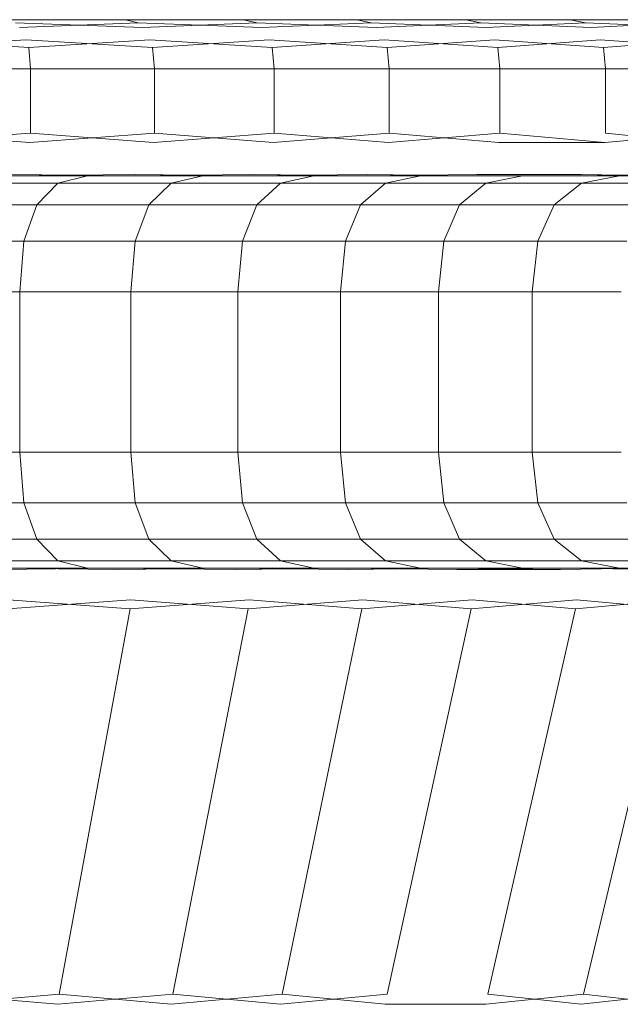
# Model space of a CAD drawing. Header units: millimetres. Extents: x 0 to 3102, y -513 to 108.
# Tile 8 of 32: x 410.74 to 415.22, y 100.48 to 107.82. Entities that reach past the tile are written whole.
import ezdxf

# ---------------------------------------------------------------- set-up
doc = ezdxf.new("R2010")
doc.units = ezdxf.units.MM
doc.layers.add('CI282602M_dwg', color=8, linetype='Continuous', lineweight=9)

# ---------------------------------------------------------------- blocks, each defined once
blk = doc.blocks.new('CI282602M_dwg-300031-Południe')
at = {"color": 18, "lineweight": 9}
for p, q in [((410.6183, 107.8195), (411.5284, 107.8195)), ((411.5284, 107.8195), (410.6183, 107.8195)), ((411.6557, 107.7621), (410.7059, 107.7966)), ((410.7372, 107.7621), (411.6222, 107.7966)), ((411.5284, 107.8195), (411.6222, 107.7966)), ((411.5284, 107.8195), (412.4074, 107.8195)), ((412.4074, 107.8195), (411.5284, 107.8195)), ((411.5284, 107.8195), (411.6222, 107.7966)), ((412.5428, 107.7621), (411.6222, 107.7966)), ((411.6557, 107.7621), (412.5071, 107.7966)), ((412.4074, 107.8195), (412.5071, 107.7966)), ((412.4074, 107.8195), (413.2539, 107.8195)), ((413.2539, 107.8195), (412.4074, 107.8195)), ((412.4074, 107.8195), (412.5071, 107.7966)), ((413.397, 107.7621), (412.5071, 107.7966)), ((412.5428, 107.7621), (413.3594, 107.7966)), ((413.2539, 107.8195), (413.3594, 107.7966)), ((413.2539, 107.8195), (414.0666, 107.8195)), ((414.0666, 107.8195), (413.2539, 107.8195)), ((413.2539, 107.8195), (413.3594, 107.7966)), ((414.2172, 107.7621), (413.3594, 107.7966)), ((413.397, 107.7621), (414.1776, 107.7966)), ((414.0666, 107.8195), (414.1776, 107.7966)), ((414.0666, 107.8195), (414.844, 107.8195)), ((414.844, 107.8195), (414.0666, 107.8195)), ((414.0666, 107.8195), (414.1776, 107.7966)), ((415.0017, 107.7621), (414.1776, 107.7966)), ((414.2172, 107.7621), (414.9602, 107.7966)), ((414.844, 107.8195), (414.9602, 107.7966)), ((414.844, 107.8195), (415.5849, 107.8195)), ((415.5849, 107.8195), (414.844, 107.8195)), ((414.844, 107.8195), (414.9602, 107.7966)), ((415.7494, 107.7621), (414.9602, 107.7966)), ((415.0017, 107.7621), (415.7061, 107.7966)), ((410.806, 107.613), (409.835, 107.6704)), ((409.8524, 107.613), (410.7872, 107.6704)), ((411.7294, 107.613), (410.7872, 107.6704)), ((410.806, 107.613), (411.7093, 107.6704)), ((412.6212, 107.613), (411.7093, 107.6704)), ((411.7294, 107.613), (412.5998, 107.6704)), ((413.4799, 107.613), (412.5998, 107.6704)), ((412.6212, 107.613), (413.4573, 107.6704)), ((414.3044, 107.613), (413.4573, 107.6704)), ((413.4799, 107.613), (414.2806, 107.6704)), ((415.093, 107.613), (414.2806, 107.6704)), ((414.3044, 107.613), (415.0681, 107.6704)), ((415.8446, 107.613), (415.0681, 107.6704)), ((415.093, 107.613), (415.8186, 107.6704)), ((410.806, 107.613), (410.8185, 107.4524)), ((410.806, 107.613), (410.8185, 107.4524)), ((411.7294, 107.613), (411.7428, 107.4524)), ((411.7294, 107.613), (411.7428, 107.4524)), ((412.6212, 107.613), (412.6354, 107.4524)), ((412.6212, 107.613), (412.6354, 107.4524)), ((413.4799, 107.613), (413.495, 107.4524)), ((413.4799, 107.613), (413.495, 107.4524)), ((414.3044, 107.613), (414.3202, 107.4524)), ((414.3044, 107.613), (414.3202, 107.4524)), ((415.093, 107.613), (415.1096, 107.4524)), ((415.093, 107.613), (415.1096, 107.4524)), ((410.8185, 107.4524), (409.864, 107.4524)), ((409.8641, 107.4524), (410.8185, 107.4524)), ((410.8185, 107.4524), (411.7428, 107.4524)), ((411.7428, 107.4524), (410.8185, 107.4524)), ((410.8185, 107.4524), (410.8185, 106.9725)), ((410.8185, 107.4524), (410.8185, 106.9725)), ((411.7428, 107.4524), (412.6354, 107.4524)), ((412.6354, 107.4524), (411.7428, 107.4524)), ((411.7428, 107.4524), (411.7428, 106.9725)), ((411.7428, 107.4524), (411.7428, 106.9725)), ((412.6354, 107.4524), (413.495, 107.4524)), ((413.495, 107.4524), (412.6354, 107.4524)), ((412.6354, 107.4524), (412.6354, 106.9725)), ((412.6354, 107.4524), (412.6354, 106.9725)), ((413.495, 107.4524), (414.3202, 107.4524)), ((414.3202, 107.4524), (413.495, 107.4524)), ((413.495, 107.4524), (413.495, 106.9725)), ((413.495, 107.4524), (413.495, 106.9725)), ((414.3202, 107.4524), (415.1096, 107.4524)), ((415.1096, 107.4524), (414.3202, 107.4524)), ((414.3202, 107.4524), (414.3202, 106.9725)), ((414.3202, 107.4524), (414.3202, 106.9725)), ((415.1096, 107.4524), (415.8619, 107.4524)), ((415.8619, 107.4524), (415.1096, 107.4524)), ((415.1096, 107.4524), (415.1096, 106.9725)), ((415.1096, 107.4524), (415.1096, 106.9725)), ((409.8591, 106.9031), (410.8185, 106.9725)), ((410.8131, 106.9031), (409.864, 106.9725)), ((410.8131, 106.9031), (411.7428, 106.9725)), ((411.737, 106.9031), (410.8185, 106.9725)), ((411.737, 106.9031), (412.6354, 106.9725)), ((412.6292, 106.9031), (411.7428, 106.9725)), ((412.6293, 106.9031), (413.495, 106.9725)), ((413.4885, 106.9031), (412.6354, 106.9725)), ((413.4885, 106.9031), (414.3202, 106.9725)), ((414.3134, 106.9031), (413.495, 106.9725)), ((415.1025, 106.9031), (414.3202, 106.9725)), ((415.1025, 106.9031), (415.8619, 106.9725)), ((415.8544, 106.9031), (415.1096, 106.9725)), ((414.3134, 106.9031), (415.1025, 106.9031)), ((411.0223, 106.6015), (410.1458, 106.6015)), ((410.1458, 106.6015), (411.0223, 106.6015)), ((411.2431, 106.6555), (410.3521, 106.6555)), ((410.3521, 106.6555), (411.2431, 106.6555)), ((410.6457, 106.6555), (411.5982, 106.6654)), ((411.5577, 106.6555), (410.6835, 106.6654)), ((411.0223, 106.6015), (410.8646, 106.4395)), ((410.8647, 106.4395), (411.0223, 106.6015)), ((411.0223, 106.6015), (411.2431, 106.6555)), ((411.2431, 106.6555), (411.0223, 106.6015)), ((411.8688, 106.6015), (411.0223, 106.6015)), ((411.0223, 106.6015), (411.8688, 106.6015)), ((412.1036, 106.6555), (411.2431, 106.6555)), ((411.2431, 106.6555), (412.1036, 106.6555)), ((411.5577, 106.6555), (412.4816, 106.6654)), ((412.4386, 106.6555), (411.5982, 106.6654)), ((411.7011, 106.4395), (411.8688, 106.6015)), ((411.8688, 106.6015), (411.7011, 106.4395)), ((411.8688, 106.6015), (412.1036, 106.6555)), ((412.1036, 106.6555), (411.8688, 106.6015)), ((412.684, 106.6015), (411.8688, 106.6015)), ((411.8688, 106.6015), (412.684, 106.6015)), ((412.9322, 106.6555), (412.1036, 106.6555)), ((412.1036, 106.6555), (412.9322, 106.6555)), ((412.4386, 106.6555), (413.3324, 106.6654)), ((413.2869, 106.6555), (412.4816, 106.6654)), ((412.5067, 106.4395), (412.684, 106.6015)), ((412.684, 106.6015), (412.5067, 106.4395)), ((412.684, 106.6015), (412.9322, 106.6555)), ((412.9322, 106.6555), (412.684, 106.6015)), ((413.4665, 106.6015), (412.684, 106.6015)), ((412.684, 106.6015), (413.4665, 106.6015)), ((413.7277, 106.6555), (412.9322, 106.6555)), ((412.9322, 106.6555), (413.7277, 106.6555)), ((413.28, 106.4395), (413.4665, 106.6015)), ((413.4665, 106.6015), (413.28, 106.4395)), ((413.2869, 106.6555), (414.1492, 106.6654)), ((414.1013, 106.6555), (413.3324, 106.6654)), ((413.4665, 106.6015), (413.7277, 106.6555)), ((413.7277, 106.6555), (413.4665, 106.6015)), ((414.2151, 106.6015), (413.4665, 106.6015)), ((413.4665, 106.6015), (414.2151, 106.6015)), ((414.4886, 106.6555), (413.7277, 106.6555)), ((413.7277, 106.6555), (414.4886, 106.6555)), ((414.0197, 106.4395), (414.2151, 106.6015)), ((414.2151, 106.6015), (414.0197, 106.4395)), ((414.1492, 106.6654), (414.9305, 106.6654)), ((414.9305, 106.6654), (414.1492, 106.6654)), ((414.2151, 106.6015), (414.4886, 106.6555)), ((414.4886, 106.6555), (414.2151, 106.6015)), ((414.9285, 106.6015), (414.2151, 106.6015)), ((414.2151, 106.6015), (414.9285, 106.6015)), ((415.2138, 106.6555), (414.4886, 106.6555)), ((414.4886, 106.6555), (415.2138, 106.6555)), ((414.7247, 106.4395), (414.9285, 106.6015)), ((414.9285, 106.6015), (414.7247, 106.4395)), ((414.8803, 106.6555), (415.6751, 106.6654)), ((414.9285, 106.6015), (415.2138, 106.6555)), ((415.2138, 106.6555), (414.9285, 106.6015)), ((415.6053, 106.6015), (414.9285, 106.6015)), ((414.9285, 106.6015), (415.6053, 106.6015)), ((415.6227, 106.6555), (414.9305, 106.6654)), ((415.9018, 106.6555), (415.2138, 106.6555)), ((415.2138, 106.6555), (415.9018, 106.6555)), ((410.8647, 106.4395), (409.9985, 106.4395)), ((409.9985, 106.4395), (410.8646, 106.4395)), ((410.77, 106.1694), (410.8647, 106.4395)), ((410.8646, 106.4395), (410.77, 106.1694)), ((410.8646, 106.4395), (411.7011, 106.4395)), ((411.7011, 106.4395), (410.8647, 106.4395)), ((411.6005, 106.1694), (411.7011, 106.4395)), ((411.7011, 106.4395), (411.6005, 106.1694)), ((412.5067, 106.4395), (411.7011, 106.4395)), ((411.7011, 106.4395), (412.5067, 106.4395)), ((412.4003, 106.1694), (412.5067, 106.4395)), ((412.5067, 106.4395), (412.4003, 106.1694)), ((413.28, 106.4395), (412.5067, 106.4395)), ((412.5067, 106.4395), (413.28, 106.4395)), ((413.168, 106.1694), (413.28, 106.4395)), ((413.28, 106.4395), (413.168, 106.1694)), ((414.0197, 106.4395), (413.28, 106.4395)), ((413.28, 106.4395), (414.0197, 106.4395)), ((413.9025, 106.1694), (414.0197, 106.4395)), ((414.0197, 106.4395), (413.9025, 106.1694)), ((414.7247, 106.4395), (414.0197, 106.4395)), ((414.0197, 106.4395), (414.7247, 106.4395)), ((414.6024, 106.1694), (414.7247, 106.4395)), ((414.7247, 106.4395), (414.6024, 106.1694)), ((415.3936, 106.4395), (414.7247, 106.4395)), ((414.7247, 106.4395), (415.3936, 106.4395)), ((409.9101, 106.1694), (410.77, 106.1694)), ((410.77, 106.1694), (409.9101, 106.1694)), ((410.7385, 105.7914), (410.77, 106.1694)), ((410.77, 106.1694), (410.7385, 105.7914)), ((410.77, 106.1694), (411.6005, 106.1694)), ((411.6005, 106.1694), (410.77, 106.1694)), ((411.567, 105.7914), (411.6005, 106.1694)), ((411.6005, 106.1694), (411.567, 105.7914)), ((411.6005, 106.1694), (412.4003, 106.1694)), ((412.4003, 106.1694), (411.6005, 106.1694)), ((412.3648, 105.7914), (412.4003, 106.1694)), ((412.4003, 106.1694), (412.3648, 105.7914)), ((412.4003, 106.1694), (413.168, 106.1694)), ((413.168, 106.1694), (412.4003, 106.1694)), ((413.1307, 105.7914), (413.168, 106.1694)), ((413.168, 106.1694), (413.1307, 105.7914)), ((413.168, 106.1694), (413.9025, 106.1694)), ((413.9025, 106.1694), (413.168, 106.1694)), ((413.8634, 105.7914), (413.9025, 106.1694)), ((413.9025, 106.1694), (413.8634, 105.7914)), ((413.9025, 106.1694), (414.6024, 106.1694)), ((414.6024, 106.1694), (413.9025, 106.1694)), ((414.5617, 105.7914), (414.6024, 106.1694)), ((414.6024, 106.1694), (414.5617, 105.7914)), ((414.6024, 106.1694), (415.2665, 106.1694)), ((415.2665, 106.1694), (414.6024, 106.1694)), ((409.8806, 105.7914), (410.7385, 105.7914)), ((410.7385, 105.7914), (409.8806, 105.7914)), ((410.7385, 105.7914), (411.567, 105.7914)), ((411.567, 105.7914), (410.7385, 105.7914)), ((410.7385, 104.5944), (410.7385, 105.7914)), ((410.7385, 105.7914), (410.7385, 104.5944)), ((411.567, 105.7914), (412.3648, 105.7914)), ((412.3648, 105.7914), (411.567, 105.7914)), ((411.567, 104.5944), (411.567, 105.7914)), ((411.567, 105.7914), (411.567, 104.5944)), ((412.3648, 105.7914), (413.1307, 105.7914)), ((413.1307, 105.7914), (412.3648, 105.7914)), ((412.3648, 104.5944), (412.3648, 105.7914)), ((412.3648, 105.7914), (412.3648, 104.5944)), ((413.1307, 105.7914), (413.8634, 105.7914)), ((413.8634, 105.7914), (413.1307, 105.7914)), ((413.1307, 104.5944), (413.1307, 105.7914)), ((413.1307, 105.7914), (413.1307, 104.5944)), ((413.8634, 105.7914), (414.5617, 105.7914)), ((414.5617, 105.7914), (413.8634, 105.7914)), ((413.8634, 104.5944), (413.8634, 105.7914)), ((413.8634, 105.7914), (413.8634, 104.5944)), ((414.5617, 105.7914), (415.2242, 105.7914)), ((415.2242, 105.7914), (414.5617, 105.7914)), ((414.5617, 104.5944), (414.5617, 105.7914)), ((414.5617, 105.7914), (414.5617, 104.5944)), ((410.7385, 104.5944), (409.8806, 104.5944)), ((409.8806, 104.5944), (410.7385, 104.5944)), ((410.77, 104.2163), (410.7385, 104.5944)), ((411.567, 104.5944), (410.7385, 104.5944)), ((410.7385, 104.5944), (410.77, 104.2163)), ((410.7385, 104.5944), (411.567, 104.5944)), ((411.6005, 104.2163), (411.567, 104.5944)), ((412.3648, 104.5944), (411.567, 104.5944)), ((411.567, 104.5944), (411.6005, 104.2163)), ((411.567, 104.5944), (412.3648, 104.5944)), ((412.4003, 104.2163), (412.3648, 104.5944)), ((413.1307, 104.5944), (412.3648, 104.5944)), ((412.3648, 104.5944), (412.4003, 104.2163)), ((412.3648, 104.5944), (413.1307, 104.5944)), ((413.168, 104.2163), (413.1307, 104.5944)), ((413.8634, 104.5944), (413.1307, 104.5944)), ((413.1307, 104.5944), (413.168, 104.2163)), ((413.1307, 104.5944), (413.8634, 104.5944)), ((413.9025, 104.2163), (413.8634, 104.5944)), ((414.5617, 104.5944), (413.8634, 104.5944)), ((413.8634, 104.5944), (413.9025, 104.2163)), ((413.8634, 104.5944), (414.5617, 104.5944)), ((414.6024, 104.2163), (414.5617, 104.5944)), ((415.2242, 104.5944), (414.5617, 104.5944)), ((414.5617, 104.5944), (414.6024, 104.2163)), ((414.5617, 104.5944), (415.2242, 104.5944)), ((410.77, 104.2163), (409.9101, 104.2163)), ((409.9101, 104.2163), (410.77, 104.2163)), ((410.8647, 103.9462), (410.77, 104.2163)), ((411.6005, 104.2163), (410.77, 104.2163)), ((410.77, 104.2163), (410.8646, 103.9462)), ((410.77, 104.2163), (411.6005, 104.2163)), ((411.7011, 103.9462), (411.6005, 104.2163)), ((412.4003, 104.2163), (411.6005, 104.2163)), ((411.6005, 104.2163), (411.7011, 103.9462)), ((411.6005, 104.2163), (412.4003, 104.2163)), ((412.5067, 103.9462), (412.4003, 104.2163)), ((413.168, 104.2163), (412.4003, 104.2163)), ((412.4003, 104.2163), (412.5067, 103.9462)), ((412.4003, 104.2163), (413.168, 104.2163)), ((413.28, 103.9462), (413.168, 104.2163)), ((413.9025, 104.2163), (413.168, 104.2163)), ((413.168, 104.2163), (413.28, 103.9462)), ((413.168, 104.2163), (413.9025, 104.2163)), ((414.0197, 103.9462), (413.9025, 104.2163)), ((414.6024, 104.2163), (413.9025, 104.2163)), ((413.9025, 104.2163), (414.0197, 103.9462)), ((413.9025, 104.2163), (414.6024, 104.2163)), ((414.7247, 103.9462), (414.6024, 104.2163)), ((415.2665, 104.2163), (414.6024, 104.2163)), ((414.6024, 104.2163), (414.7247, 103.9462)), ((414.6024, 104.2163), (415.2665, 104.2163)), ((410.8647, 103.9462), (409.9985, 103.9462)), ((409.9985, 103.9462), (410.8646, 103.9462)), ((410.8646, 103.9462), (411.0223, 103.7842)), ((410.8646, 103.9462), (411.7011, 103.9462)), ((411.0223, 103.7842), (410.8647, 103.9462)), ((411.7011, 103.9462), (410.8647, 103.9462)), ((411.8688, 103.7842), (411.7011, 103.9462)), ((412.5067, 103.9462), (411.7011, 103.9462)), ((411.7011, 103.9462), (411.8688, 103.7842)), ((411.7011, 103.9462), (412.5067, 103.9462)), ((412.684, 103.7842), (412.5067, 103.9462)), ((413.28, 103.9462), (412.5067, 103.9462)), ((412.5067, 103.9462), (412.684, 103.7842)), ((412.5067, 103.9462), (413.28, 103.9462)), ((413.4665, 103.7842), (413.28, 103.9462)), ((414.0197, 103.9462), (413.28, 103.9462)), ((413.28, 103.9462), (413.4665, 103.7842)), ((413.28, 103.9462), (414.0197, 103.9462)), ((414.2151, 103.7842), (414.0197, 103.9462)), ((414.7247, 103.9462), (414.0197, 103.9462)), ((414.0197, 103.9462), (414.2151, 103.7842)), ((414.0197, 103.9462), (414.7247, 103.9462)), ((414.9285, 103.7842), (414.7247, 103.9462)), ((415.3936, 103.9462), (414.7247, 103.9462)), ((414.7247, 103.9462), (414.9285, 103.7842)), ((414.7247, 103.9462), (415.3936, 103.9462)), ((410.1458, 103.7842), (411.0223, 103.7842)), ((411.0223, 103.7842), (410.1458, 103.7842)), ((411.2431, 103.7302), (411.0223, 103.7842)), ((411.0223, 103.7842), (411.8688, 103.7842)), ((411.0223, 103.7842), (411.2431, 103.7302)), ((411.8688, 103.7842), (411.0223, 103.7842)), ((412.1036, 103.7302), (411.8688, 103.7842)), ((411.8688, 103.7842), (412.684, 103.7842)), ((411.8688, 103.7842), (412.1036, 103.7302)), ((412.684, 103.7842), (411.8688, 103.7842)), ((412.9322, 103.7302), (412.684, 103.7842)), ((412.684, 103.7842), (413.4665, 103.7842)), ((412.684, 103.7842), (412.9322, 103.7302)), ((413.4665, 103.7842), (412.684, 103.7842)), ((413.7277, 103.7302), (413.4665, 103.7842)), ((413.4665, 103.7842), (414.2151, 103.7842)), ((413.4665, 103.7842), (413.7277, 103.7302)), ((414.2151, 103.7842), (413.4665, 103.7842)), ((414.4886, 103.7302), (414.2151, 103.7842)), ((414.2151, 103.7842), (414.9285, 103.7842)), ((414.2151, 103.7842), (414.4886, 103.7302)), ((414.9285, 103.7842), (414.2151, 103.7842)), ((415.2138, 103.7302), (414.9285, 103.7842)), ((414.9285, 103.7842), (415.6053, 103.7842)), ((414.9285, 103.7842), (415.2138, 103.7302)), ((415.6053, 103.7842), (414.9285, 103.7842)), ((410.3521, 103.7302), (411.2431, 103.7302)), ((411.2431, 103.7302), (410.3521, 103.7302)), ((411.4709, 103.7207), (410.5284, 103.7302)), ((411.4322, 103.7302), (410.5646, 103.7207)), ((411.2431, 103.7302), (412.1036, 103.7302)), ((412.1036, 103.7302), (411.2431, 103.7302)), ((412.3462, 103.7207), (411.4322, 103.7302)), ((412.305, 103.7302), (411.4709, 103.7207)), ((412.1036, 103.7302), (412.9322, 103.7302)), ((412.9322, 103.7302), (412.1036, 103.7302)), ((413.1892, 103.7207), (412.305, 103.7302)), ((413.1456, 103.7302), (412.3462, 103.7207)), ((412.9322, 103.7302), (413.7277, 103.7302)), ((413.7277, 103.7302), (412.9322, 103.7302)), ((413.9984, 103.7207), (413.1456, 103.7302)), ((413.9526, 103.7302), (413.1892, 103.7207)), ((413.7277, 103.7302), (414.4886, 103.7302)), ((414.4886, 103.7302), (413.7277, 103.7302)), ((414.7726, 103.7207), (413.9526, 103.7302)), ((414.7726, 103.7207), (413.9984, 103.7207)), ((414.4886, 103.7302), (415.2138, 103.7302)), ((415.2138, 103.7302), (414.4886, 103.7302)), ((415.5103, 103.7207), (414.7246, 103.7302)), ((415.4602, 103.7302), (414.7726, 103.7207)), ((415.2138, 103.7302), (415.9018, 103.7302)), ((415.9018, 103.7302), (415.2138, 103.7302)), ((411.5681, 103.494), (410.6494, 103.4279)), ((411.5617, 103.4279), (410.6554, 103.494)), ((412.4495, 103.494), (411.5617, 103.4279)), ((412.4427, 103.4279), (411.5681, 103.494)), ((413.2984, 103.494), (412.4427, 103.4279)), ((413.2912, 103.4279), (412.4495, 103.494)), ((414.1133, 103.494), (413.2912, 103.4279)), ((414.1057, 103.4279), (413.2984, 103.494)), ((414.8928, 103.494), (414.1057, 103.4279)), ((414.8849, 103.4279), (414.1133, 103.494)), ((415.6357, 103.494), (414.8849, 103.4279)), ((415.6274, 103.4279), (414.8928, 103.494)), ((411.0335, 100.5544), (411.5617, 103.4279)), ((411.5617, 103.4279), (411.0335, 100.5544)), ((411.8809, 100.5544), (412.4427, 103.4279)), ((412.4427, 103.4279), (411.8809, 100.5544)), ((412.6968, 100.5544), (413.2912, 103.4279)), ((413.2912, 103.4279), (412.6968, 100.5544)), ((413.4802, 100.5544), (414.1057, 103.4279)), ((414.1057, 103.4279), (413.4802, 100.5544)), ((414.2296, 100.5544), (414.8849, 103.4279)), ((414.8849, 103.4279), (414.2296, 100.5544)), ((414.9437, 100.5544), (415.6274, 103.4279)), ((415.6274, 103.4279), (414.9437, 100.5544)), ((411.0335, 100.5544), (410.1448, 100.4783)), ((411.0214, 100.4783), (410.1562, 100.5544)), ((411.8809, 100.5544), (411.0214, 100.4783)), ((411.8679, 100.4783), (411.0335, 100.5544)), ((412.6968, 100.5544), (411.8679, 100.4783)), ((412.6832, 100.4783), (411.8809, 100.5544)), ((413.4802, 100.5544), (412.6832, 100.4783)), ((413.4658, 100.4783), (412.6968, 100.5544)), ((414.9437, 100.5544), (414.2145, 100.4783)), ((414.9279, 100.4783), (414.2296, 100.5544)), ((415.6212, 100.5544), (414.9279, 100.4783)), ((415.6049, 100.4783), (414.9437, 100.5544)), ((414.2145, 100.4783), (413.4658, 100.4783)), ((414.2145, 100.4783), (413.4658, 100.4783))]:
    blk.add_line(p, q, dxfattribs=at)

msp = doc.modelspace()

# ---------------------------------------------------------------- block references
at = {"layer": 'CI282602M_dwg', "color": 18}
msp.add_blockref('CI282602M_dwg-300031-Południe', (0, 0), dxfattribs=at)

doc.saveas('drawing.dxf')
